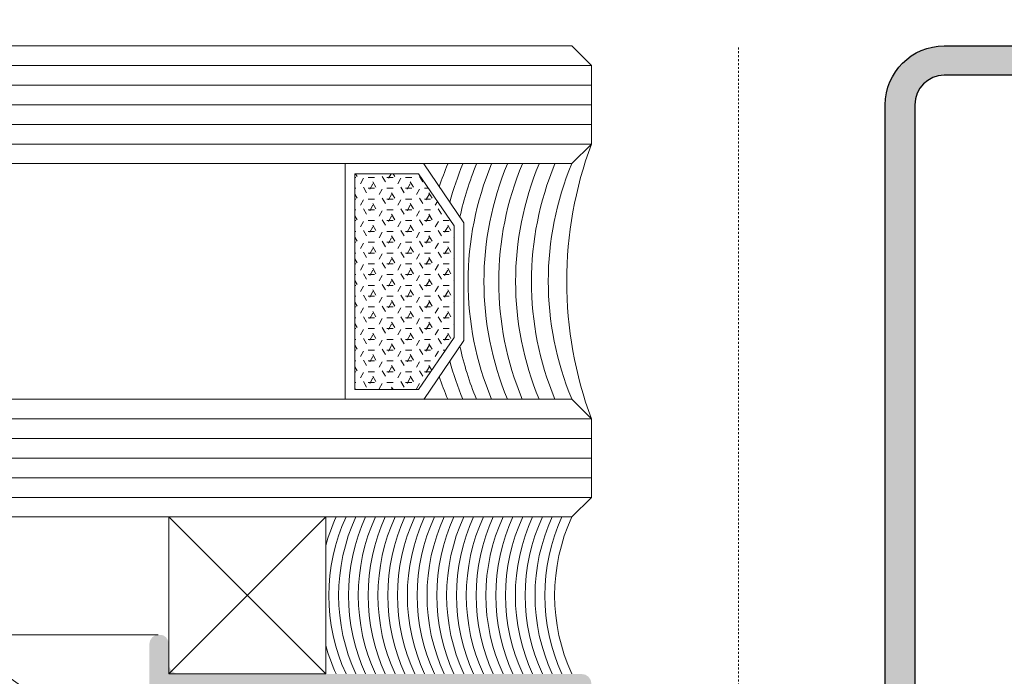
# Model space of a CAD drawing. Header units: millimetres. Extents: x -226731 to 126254, y -16359 to 60195.
# Tile 164 of 256: x -159159 to -159108, y 20947 to 20980. Entities that reach past the tile are written whole.
import ezdxf

# ---------------------------------------------------------------- set-up
doc = ezdxf.new("R2010")
doc.units = ezdxf.units.MM
doc.header["$LTSCALE"] = 0.1
doc.header["$MEASUREMENT"] = 0
doc.linetypes.add('CENTER', pattern=[2, 1.25, -0.25, 0.25, -0.25])
for name, color, linetype, lineweight in [('0_CCE_ FF_SIDE WALL SPRINKLER', 6, 'Continuous', 0), ('2_Centerline', 1, 'CENTER', 15), ('3_Hatch', 8, 'Continuous', 0), ('4. Glass', 140, 'Continuous', 15), ('SPRINKLER COVERAGE AREA', 1, 'Continuous', 9)]:
    doc.layers.add(name, color=color, linetype=linetype, lineweight=lineweight)
doc.layers.add('DRY WALL LINE', color=1, linetype='Continuous')
doc.layers.add('FIRE FIGHTING SERVICES', color=5, linetype='Continuous')
doc.layers.add('Glass in Section', color=7, linetype='Continuous', true_color=0x3affff)

# ---------------------------------------------------------------- blocks, each defined once
blk = doc.blocks.new('A$C23054C9A')
at = {"layer": '3_Hatch'}
h = blk.add_hatch(color=8, dxfattribs=at)
h.dxf.hatch_style = 1
h.paths.add_polyline_path([(10.36235835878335, 60.5273725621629), (10.36235835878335, 25.99274578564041), (10.32502586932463, 25.82786062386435), (10.21613944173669, 25.645346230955), (10.03258803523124, 25.53542278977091), (9.850073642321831, 25.51675654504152), (4.654635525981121, 25.51675654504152), (4.453454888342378, 25.53542278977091), (4.289606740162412, 25.645346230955), (4.197312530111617, 25.82786062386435), (4.16101705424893, 25.99274578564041), (4.16101705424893, 60.5273725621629), (4.197312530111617, 60.71092396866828), (4.289606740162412, 60.87477211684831), (4.453454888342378, 60.98469555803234), (4.654635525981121, 61.02202804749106), (9.850073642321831, 61.02202804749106), (10.03258803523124, 60.98469555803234), (10.21613944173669, 60.87477211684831), (10.32502586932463, 60.71092396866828)], flags=16)
h.paths.add_polyline_path([(4.16101705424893, 5.890237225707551), (4.106055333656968, 6.091417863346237), (3.996131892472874, 6.256303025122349), (3.84991297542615, 6.366226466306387), (3.648732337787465, 6.402521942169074), (3.246371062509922, 6.402521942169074), (3.063856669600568, 6.366226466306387), (2.898971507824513, 6.256303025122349), (2.789048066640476, 6.091417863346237), (2.752752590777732, 5.890237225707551), (2.752752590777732, 1.902919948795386), (2.69779087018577, 1.701739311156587), (2.587867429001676, 1.536854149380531), (2.441648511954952, 1.426930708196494), (2.240467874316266, 1.408264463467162), (-4.454491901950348, 1.408264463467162), (-4.637006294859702, 1.426930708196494), (-4.801891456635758, 1.536854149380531), (-4.911814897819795, 1.701739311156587), (-4.948110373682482, 1.902919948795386), (-4.948110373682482, 19.49896664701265), (-4.911814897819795, 19.70014728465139), (-4.801891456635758, 19.84636620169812), (-4.637006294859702, 19.95628964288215), (-4.454491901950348, 20.01125136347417), (-1.893068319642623, 20.01125136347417), (-1.710553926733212, 20.04754683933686), (-1.545668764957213, 20.15747028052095), (-1.435745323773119, 20.32235544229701), (-1.399449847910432, 20.50486983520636), (-1.399449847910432, 23.59620736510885), (-1.380783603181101, 23.7973880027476), (-1.271897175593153, 23.96227316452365), (-1.088345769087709, 24.07219660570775), (-0.88716513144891, 24.10849208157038), (2.240467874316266, 24.10849208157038), (2.441648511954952, 24.07219660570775), (2.587867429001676, 23.96227316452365), (2.69779087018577, 23.7973880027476), (2.752752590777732, 23.59620736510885), (2.752752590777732, 19.60889008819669), (2.789048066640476, 19.40770945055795), (2.898971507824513, 19.26149053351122), (3.063856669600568, 19.15156709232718), (3.246371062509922, 19.11527161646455), (3.648732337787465, 19.11527161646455), (3.84991297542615, 19.15156709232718), (3.996131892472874, 19.26149053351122), (4.106055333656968, 19.40770945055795), (4.16101705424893, 19.60889008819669), (4.16101705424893, 23.59620736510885), (4.197312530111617, 23.7973880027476), (4.289606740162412, 23.96227316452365), (4.453454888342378, 24.07219660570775), (4.654635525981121, 24.10849208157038), (9.850073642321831, 24.10849208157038), (10.03258803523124, 24.07219660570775), (10.21613944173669, 23.96227316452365), (10.32502586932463, 23.7973880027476), (10.36235835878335, 23.59620736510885), (10.36235835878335, 1.902919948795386), (10.32502586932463, 1.701739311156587), (10.21613944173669, 1.536854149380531), (10.03258803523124, 1.426930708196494), (9.850073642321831, 1.408264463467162), (4.654635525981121, 1.408264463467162), (4.453454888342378, 1.426930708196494), (4.289606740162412, 1.536854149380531), (4.197312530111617, 1.701739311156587), (4.16101705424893, 1.902919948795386)], flags=16)
h.paths.add_polyline_path([(-6.045270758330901, 4.536934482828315), (-6.35637483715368, 4.225830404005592), (-6.35637483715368, 1.902919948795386), (-6.3937073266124, 1.701739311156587), (-6.502593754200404, 1.536854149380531), (-6.667478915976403, 1.426930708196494), (-6.868659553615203, 1.408264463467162), (-9.246531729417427, 1.408264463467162), (-9.447712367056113, 1.426930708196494), (-9.593931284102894, 1.536854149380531), (-9.70385472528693, 1.701739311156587), (-9.75881644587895, 1.902919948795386), (-9.75881644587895, 2.506461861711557), (-9.795111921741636, 2.688976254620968), (-9.905035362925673, 2.853861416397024), (-10.06992052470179, 2.963784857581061), (-10.25243491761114, 3.000080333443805), (-10.45361555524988, 2.963784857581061), (-10.61850071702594, 2.853861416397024), (-10.72842415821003, 2.688976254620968), (-10.76471963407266, 2.506461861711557), (-10.76471963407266, 0.493618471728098), (-10.72842415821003, 0.3111040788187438), (-10.61850071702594, 0.1462189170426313), (-10.45361555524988, 0.03629547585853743), (-10.25243491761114, -4.035882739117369e-12), (10.25243491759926, -4.035882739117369e-12), (10.453615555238, -0.05496172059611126), (10.59983447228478, -0.1648851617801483), (10.70975791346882, -0.3111040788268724), (10.76471963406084, -0.512284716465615), (10.76471963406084, -1.518187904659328), (10.80101510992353, -1.700702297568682), (10.89227230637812, -1.865587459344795), (11.05715746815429, -1.975510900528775), (11.25833810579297, -1.99314013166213), (11.44085249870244, -1.975510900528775), (11.6057376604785, -1.865587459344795), (11.71566110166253, -1.700702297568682), (11.75195657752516, -1.518187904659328), (11.75195657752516, 61.91800779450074), (11.71566110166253, 62.11918843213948), (11.6057376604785, 62.28407359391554), (11.44085249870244, 62.39296002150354), (11.25833810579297, 62.41162626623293), (-1.746849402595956, 62.41162626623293), (-1.948030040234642, 62.39296002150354), (-2.094248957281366, 62.28407359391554), (-2.20417239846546, 62.11918843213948), (-2.259134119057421, 61.91800779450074), (-2.259134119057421, 61.5156465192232), (-2.20417239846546, 61.3507613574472), (-2.094248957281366, 61.16824696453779), (-1.948030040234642, 61.05832352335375), (-1.746849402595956, 61.02202804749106), (2.240467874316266, 61.02202804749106), (2.441648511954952, 60.98469555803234), (2.587867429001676, 60.87477211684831), (2.69779087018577, 60.71092396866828), (2.752752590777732, 60.5273725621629), (2.752752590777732, 25.99274578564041), (2.69779087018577, 25.82786062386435), (2.587867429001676, 25.645346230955), (2.441648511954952, 25.53542278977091), (2.240467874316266, 25.51675654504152), (-3.832283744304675, 25.51675654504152), (-3.997168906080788, 25.48046106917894), (-4.088426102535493, 25.42549934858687), (-4.179683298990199, 25.37053762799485), (-4.23464501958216, 25.29794667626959), (-4.289606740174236, 25.22431871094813), (-4.308272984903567, 25.13306151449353), (-4.325902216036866, 25.05943354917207), (-4.325902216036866, 24.96817635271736), (-4.308272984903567, 24.87691915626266), (-4.289606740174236, 24.78566195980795), (-4.23464501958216, 24.7120339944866), (-4.179683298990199, 24.63944304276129), (-4.088426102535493, 24.58448132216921), (-3.997168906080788, 24.54818584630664), (-3.88724546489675, 24.51085335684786), (-3.302369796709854, 24.51085335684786), (-3.101189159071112, 24.4558916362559), (-2.953933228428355, 24.34700520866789), (-2.84504680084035, 24.19974927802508), (-2.807714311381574, 23.99856864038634), (-2.807714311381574, 21.9141713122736), (-2.84504680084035, 21.71299067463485), (-2.953933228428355, 21.5481055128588), (-3.101189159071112, 21.43818207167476), (-3.302369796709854, 21.40188659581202), (-8.86283669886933, 21.40188659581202), (-9.045351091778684, 21.43818207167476), (-9.21023625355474, 21.5481055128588), (-9.320159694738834, 21.71299067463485), (-9.356455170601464, 21.9141713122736), (-9.356455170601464, 23.99856864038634), (-9.320159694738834, 24.19974927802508), (-9.21023625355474, 24.34700520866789), (-9.045351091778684, 24.4558916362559), (-8.86283669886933, 24.51085335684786), (-8.331885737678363, 24.51085335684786), (-8.130705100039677, 24.54818584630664), (-7.984486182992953, 24.65707227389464), (-7.874562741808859, 24.80432820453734), (-7.819601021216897, 25.00550884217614), (-7.874562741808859, 25.20668947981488), (-7.984486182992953, 25.35290839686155), (-8.130705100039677, 25.46283183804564), (-8.331885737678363, 25.51675654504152), (-10.25243491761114, 25.51675654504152), (-10.45361555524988, 25.46283183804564), (-10.61850071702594, 25.35290839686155), (-10.72842415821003, 25.20668947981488), (-10.76471963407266, 25.00550884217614), (-10.76471963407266, 17.9081877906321), (-10.72842415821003, 17.70700715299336), (-10.61850071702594, 17.54212199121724), (-10.45361555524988, 17.43219855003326), (-10.25243491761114, 17.39590307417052), (-9.868739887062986, 17.39590307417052), (-9.667559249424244, 17.43219855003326), (-9.48504485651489, 17.54212199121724), (-9.41141689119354, 17.70700715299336), (-9.356455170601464, 17.9081877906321), (-9.356455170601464, 19.49896664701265), (-9.320159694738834, 19.70014728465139), (-9.21023625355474, 19.84636620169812), (-9.045351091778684, 19.95628964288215), (-8.86283669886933, 20.01125136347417), (-6.868659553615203, 20.01125136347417), (-6.667478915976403, 19.95628964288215), (-6.502593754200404, 19.84636620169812), (-6.3937073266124, 19.70014728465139), (-6.35637483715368, 19.49896664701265), (-6.35637483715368, 10.24362030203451), (-6.3937073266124, 10.06110590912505), (-6.502593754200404, 9.896220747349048), (-6.667478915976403, 9.786297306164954), (-6.868659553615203, 9.731335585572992), (-8.86283669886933, 9.731335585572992), (-9.045351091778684, 9.786297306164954), (-9.21023625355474, 9.896220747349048), (-9.320159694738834, 10.06110590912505), (-9.356455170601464, 10.24362030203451), (-9.356455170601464, 11.30448521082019), (-9.41141689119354, 11.4869996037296), (-9.48504485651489, 11.65188476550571), (-9.667559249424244, 11.76180820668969), (-9.868739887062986, 11.79810368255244), (-10.25243491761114, 11.79810368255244), (-10.45361555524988, 11.76180820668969), (-10.61850071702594, 11.65188476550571), (-10.72842415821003, 11.4869996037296), (-10.76471963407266, 11.30448521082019), (-10.76471963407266, 6.987397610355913), (-10.74709040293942, 6.859844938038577), (-10.70975791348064, 6.768587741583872), (-10.65479619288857, 6.694959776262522), (-10.59983447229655, 6.639998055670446), (-10.54590976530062, 6.585036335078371), (-10.47228179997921, 6.548740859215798), (-10.39865383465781, 6.512445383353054), (-10.32606288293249, 6.493779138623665), (-10.25243491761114, 6.493779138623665), (-10.16117772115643, 6.493779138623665), (-10.08858676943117, 6.530074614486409), (-10.01495880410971, 6.567407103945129), (-9.941330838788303, 6.603702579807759), (-9.887406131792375, 6.676293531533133), (-9.8324444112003, 6.74992149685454), (-9.75881644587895, 6.987397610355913), (-9.75881644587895, 7.590939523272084), (-9.70385472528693, 7.792120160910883), (-9.593931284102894, 7.957005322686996), (-9.447712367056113, 8.066928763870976), (-9.246531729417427, 8.085595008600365), (-6.868659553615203, 8.085595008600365), (-6.667478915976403, 8.066928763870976), (-6.502593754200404, 7.957005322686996), (-6.3937073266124, 7.792120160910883), (-6.35637483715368, 7.590939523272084), (-6.35637483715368, 5.268029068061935), (-6.045270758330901, 4.956924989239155), (-5.954013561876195, 4.829372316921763), (-5.954013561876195, 4.664487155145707)])
blk = doc.blocks.new('*U435')
at = {"layer": '3_Hatch'}
h = blk.add_hatch(color=8, dxfattribs=at)
h.dxf.hatch_style = 1
edge = h.paths.add_edge_path()
edge.add_line((28.50721872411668, 105.4719347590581), (28.50721872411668, 2.999999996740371))
edge.add_arc((27.00721872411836, 2.999999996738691), 1.49999999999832, 269.99999999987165, 360, ccw=False)
edge.add_line((27.00721872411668, 1.499999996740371), (10.48276726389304, 1.499999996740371))
edge.add_arc((10.48276726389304, 2.999999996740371), 1.5, 180, 270, ccw=False)
edge.add_line((8.982767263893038, 2.999999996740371), (8.982767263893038, 59.77346118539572))
edge.add_arc((5.982767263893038, 59.77346118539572), 3, 0, 90)
edge.add_line((5.982767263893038, 62.77346118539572), (-7.482767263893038, 62.77346118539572))
edge.add_line((-7.482767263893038, 62.77346118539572), (-7.482767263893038, 61.27346118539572))
edge.add_line((-7.482767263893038, 61.27346118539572), (5.982767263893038, 61.27346118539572))
edge.add_arc((5.982767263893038, 59.77346118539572), 1.5, 0, 90, ccw=False)
edge.add_line((7.482767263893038, 59.77346118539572), (7.482767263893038, 2.999999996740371))
edge.add_arc((10.48276726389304, 2.999999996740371), 3, 180, 270)
edge.add_line((10.48276726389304, -3.259629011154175e-09), (27.00721872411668, -3.259629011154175e-09))
edge.add_arc((27.00721872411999, 2.99999999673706), 2.999999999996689, 269.9999999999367, 360.0000000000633)
edge.add_line((30.00721872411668, 2.999999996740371), (30.00721872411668, 105.4719347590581))
edge.add_line((30.00721872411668, 105.4719347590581), (28.50721872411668, 105.4719347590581))
h = blk.add_hatch(dxfattribs=at)
h.set_pattern_fill('HEX', color=8, scale=0.1, style=0)
h.set_pattern_definition([(180, (-3706876.272494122, -778767.528171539), (0, 0.5499260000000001), [0.3175, -0.635]), (59.99999999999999, (-3706876.272494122, -778767.528171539), (0.4762498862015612, -0.2749629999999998), [0.3174999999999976, -0.6349999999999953]), (120, (-3706876.589994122, -778767.528171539), (0.4762498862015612, 0.274963), [0.3174999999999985, -0.6349999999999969])])
h.paths.add_polyline_path([(-19.52568758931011, 17.51163282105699), (-16.28946674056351, 17.51163282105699), (-14.47373739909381, 14.85699332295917), (-14.47373739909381, 9.166272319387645), (-16.28946674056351, 6.511632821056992), (-19.52568758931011, 6.511632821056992)])
at = {"layer": '2_Centerline', "color": 8, "ltscale": 0.25}
blk.add_lwpolyline([(0, 230.776571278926), (0, 0)], dxfattribs=at)
at = {"layer": '3_Hatch', "color": 8}
for p, q in [((-29.55627525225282, 30.00685215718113), (-100, 30.00685215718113)), ((-100, 22.99999530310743, 0.00234495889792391), (-7.482767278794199, 22.99999526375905)), ((-100, 21.99999530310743, 0.002344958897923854), (-7.482767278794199, 21.99999526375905)), ((-100, 20.99999530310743, 0.002344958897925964), (-7.482767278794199, 20.99999526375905)), ((-100, 19.99999530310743, 0.002344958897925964), (-7.482767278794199, 19.99999526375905)), ((-100, 18.99999530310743, 0.002344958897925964), (-7.482767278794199, 18.99999526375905)), ((-100, 5.000000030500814, 0.002344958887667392), (-7.482767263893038, 4.999999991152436)), ((-100, 4.000000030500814, 0.002344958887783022), (-7.482767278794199, 3.999999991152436)), ((-100, 3.000000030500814, 0.002344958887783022), (-7.482767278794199, 2.999999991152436)), ((-100, 2.000000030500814, 0.002344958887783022), (-7.482767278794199, 1.999999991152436)), ((-100, 1.000000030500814, 0.002344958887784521), (-7.482767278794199, 0.9999999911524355))]:
    blk.add_line(p, q, dxfattribs=at)
for points in [[(-29.01220654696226, 31.99999526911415), (-21.01220654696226, 31.99999526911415), (-21.01220654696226, 23.99999526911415), (-29.01220654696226, 23.99999526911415)], [(-29.01220654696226, 31.99999526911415), (-21.01220654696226, 23.99999526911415), (-21.01220654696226, 31.99999526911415), (-29.01220654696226, 23.99999526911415)]]:
    blk.add_lwpolyline(points, close=True, dxfattribs=at)
at = {"layer": '3_Hatch', "color": 8, "elevation": 0.003052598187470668}
for points in [[(-21.01220654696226, 30.54752144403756, -0.04036460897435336), (-20.48276726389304, 31.99999526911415)], [(-19.98276726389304, 23.99999527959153, -0.2184939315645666), (-19.98276726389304, 31.99999526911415)], [(-19.48276726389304, 23.99999527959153, -0.2184939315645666), (-19.48276726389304, 31.99999526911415)], [(-18.98276726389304, 23.99999527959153, -0.2184939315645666), (-18.98276726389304, 31.99999526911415)], [(-18.48276726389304, 23.99999527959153, -0.2184939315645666), (-18.48276726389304, 31.99999526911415)], [(-17.98276726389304, 23.99999527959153, -0.2184939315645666), (-17.98276726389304, 31.99999526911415)], [(-17.48276726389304, 23.99999527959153, -0.2184939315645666), (-17.48276726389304, 31.99999526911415)], [(-16.98276726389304, 23.99999527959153, -0.2184939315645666), (-16.98276726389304, 31.99999526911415)], [(-16.48276726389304, 23.99999527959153, -0.2184939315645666), (-16.48276726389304, 31.99999526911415)], [(-15.98276726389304, 23.99999527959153, -0.2184939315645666), (-15.98276726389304, 31.99999526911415)], [(-15.48276726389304, 23.99999527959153, -0.2184939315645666), (-15.48276726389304, 31.99999526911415)], [(-14.98276726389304, 23.99999527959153, -0.2184939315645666), (-14.98276726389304, 31.99999526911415)], [(-14.48276726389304, 23.99999527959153, -0.2184939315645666), (-14.48276726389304, 31.99999526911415)], [(-13.98276726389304, 23.99999527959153, -0.2184939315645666), (-13.98276726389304, 31.99999526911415)], [(-13.48276726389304, 23.99999527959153, -0.2184939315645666), (-13.48276726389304, 31.99999526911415)], [(-12.98276726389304, 23.99999527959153, -0.2184939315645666), (-12.98276726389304, 31.99999526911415)], [(-12.48276726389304, 23.99999527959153, -0.2184939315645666), (-12.48276726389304, 31.99999526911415)], [(-11.98276726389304, 23.99999527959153, -0.2184939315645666), (-11.98276726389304, 31.99999526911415)], [(-11.48276726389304, 23.99999527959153, -0.2184939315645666), (-11.48276726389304, 31.99999526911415)], [(-10.98276726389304, 23.99999527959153, -0.2184939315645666), (-10.98276726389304, 31.99999526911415)], [(-10.48276726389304, 23.99999527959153, -0.2184939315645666), (-10.48276726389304, 31.99999526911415)], [(-9.982767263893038, 23.99999527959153, -0.2184939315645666), (-9.982767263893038, 31.99999526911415)], [(-9.482767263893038, 23.99999527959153, -0.2184939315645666), (-9.482767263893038, 31.99999526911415)], [(-8.982767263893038, 23.99999527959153, -0.2184939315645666), (-8.982767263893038, 31.99999526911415)], [(-8.482767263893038, 23.99999527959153, -0.2184939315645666), (-8.482767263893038, 31.99999526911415)], [(-20.48276726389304, 23.99999527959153, -0.04036460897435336), (-21.01220654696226, 25.45246910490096, -0.04036460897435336)]]:
    blk.add_lwpolyline(points, format="xyb", dxfattribs=at)
at = {"layer": '3_Hatch', "color": 8, "elevation": 0.02015447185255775}
for points in [[(-20.02568758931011, 6.011632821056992), (-20.02568758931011, 18.01163282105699)], [(-16.02568758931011, 18.01163282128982), (-13.97373739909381, 15.01163282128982), (-13.97373739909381, 9.011632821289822), (-16.02568758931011, 6.011632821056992)]]:
    blk.add_lwpolyline(points, dxfattribs=at)
blk.add_lwpolyline([(-16.28946674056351, 6.511632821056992), (-19.52568758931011, 6.511632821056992), (-19.52568758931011, 17.51163282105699), (-16.28946674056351, 17.51163282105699), (-14.47373739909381, 14.85699332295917), (-14.47373739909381, 9.166272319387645)], close=True, dxfattribs=at)
at = {"layer": '3_Hatch', "color": 8}
for centre, radius, start, end in [((11.32833545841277, 11.99999763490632, 0.02625966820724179), 20.07131169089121, 159.5887325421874, 200.4112674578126), ((-0.3927516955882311, 12.01163282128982, 0.02015447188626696), 15.60533442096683, 157.4345734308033, 161.945925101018), ((0.37613610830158, 12.01163282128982, 0.02015447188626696), 15.60533442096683, 157.4345734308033, 164.9477433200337), ((1.072101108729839, 12.01163282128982, 0.02015447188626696), 15.60533442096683, 157.4345734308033, 167.7859091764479), ((1.84098891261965, 12.01163282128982, 0.02015447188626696), 15.60533442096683, 157.4345734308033, 202.6116951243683), ((2.647233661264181, 12.01163282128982, 0.02015447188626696), 15.60533442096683, 157.4345734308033, 202.6116951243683), ((3.403327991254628, 12.01163282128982, 0.02015447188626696), 15.60533442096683, 157.4345734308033, 202.6116951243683), ((4.259979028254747, 12.01163282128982, 0.02015447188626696), 15.60533442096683, 157.4345734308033, 202.6116951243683), ((5.066223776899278, 12.01163282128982, 0.02015447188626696), 15.60533442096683, 157.4345734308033, 202.6116951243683), ((5.923012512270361, 11.99999762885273, 0.003052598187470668), 15.60533442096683, 157.4345734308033, 202.6116951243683), ((1.072101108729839, 12.01163282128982, 0.02015447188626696), 15.60533442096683, 192.2140908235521, 202.6116951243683), ((0.37613610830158, 12.01163282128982, 0.02015447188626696), 15.60533442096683, 195.0522566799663, 202.6116951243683), ((-0.3927516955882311, 12.01163282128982, 0.02015447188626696), 15.60533442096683, 198.054074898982, 202.6116951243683)]:
    blk.add_arc(centre, radius, start, end, dxfattribs=at)
at = {"layer": '4. Glass', "color": 8, "elevation": 0.003052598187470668}
for points in [[(-8.482767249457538, 23.99999526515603), (-100, 23.99999530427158)], [(-100, 17.99999530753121), (-8.482767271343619, 17.99999527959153), (-7.482767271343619, 18.99999527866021), (-7.482767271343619, 22.99999527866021), (-8.482767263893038, 23.99999527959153)], [(-8.4827672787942, 6.984919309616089e-09), (-7.482767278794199, 1.000000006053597), (-7.482767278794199, 5.000000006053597), (-8.482767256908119, 5.999999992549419), (-100, 6.000000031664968)], [(-100, 3.166496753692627e-08), (-8.4827672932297, -7.450580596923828e-09)]]:
    blk.add_lwpolyline(points, dxfattribs=at)
at = {"layer": 'Glass in Section', "color": 8}
blk.add_lwpolyline([(28.50721872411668, 105.4719347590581), (28.50721872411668, 2.999999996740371, -0.4142135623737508), (27.00721872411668, 1.499999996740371), (10.48276726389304, 1.499999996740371, -0.414213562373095), (8.982767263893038, 2.999999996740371), (8.982767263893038, 59.77346118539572, 0.414213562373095), (5.982767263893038, 62.77346118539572), (-7.482767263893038, 62.77346118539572), (-7.482767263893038, 61.27346118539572), (5.982767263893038, 61.27346118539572, -0.414213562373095), (7.482767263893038, 59.77346118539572), (7.482767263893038, 2.999999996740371, 0.414213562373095), (10.48276726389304, -3.259629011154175e-09), (27.00721872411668, -3.259629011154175e-09, 0.4142135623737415), (30.00721872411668, 2.999999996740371), (30.00721872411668, 105.4719347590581)], format="xyb", close=True, dxfattribs=at)
at = {"layer": '3_Hatch', "color": 8, "xscale": -1}
blk.add_blockref('A$C23054C9A', (-18.2474869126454, 31.99999526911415), dxfattribs=at)
blk = doc.blocks.new('A$C2AD535C3')
at = {"layer": 'SPRINKLER COVERAGE AREA', "color": 1}
blk.add_circle((-3.056754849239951e-12, -4.617106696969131e-12), 2500, dxfattribs=at)
blk = doc.blocks.new('G$C3584CA52')
at = {"layer": '0_CCE_ FF_SIDE WALL SPRINKLER', "color": 240, "xscale": -0.6, "yscale": 0.6, "zscale": 0.6}
blk.add_blockref('A$C2AD535C3', (2995.192064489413, -1499.999999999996), dxfattribs=at)

msp = doc.modelspace()

# ---------------------------------------------------------------- block references
at = {"layer": 'DRY WALL LINE', "color": 8, "linetype": 'Continuous', "xscale": -1, "rotation": 180}
msp.add_blockref('*U435', (-159121.9469638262, 20978.95285302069), dxfattribs=at)
at = {"layer": 'FIRE FIGHTING SERVICES'}
msp.add_blockref('G$C3584CA52', (-163018.3320608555, 21220.5), dxfattribs=at)

doc.saveas('drawing.dxf')
